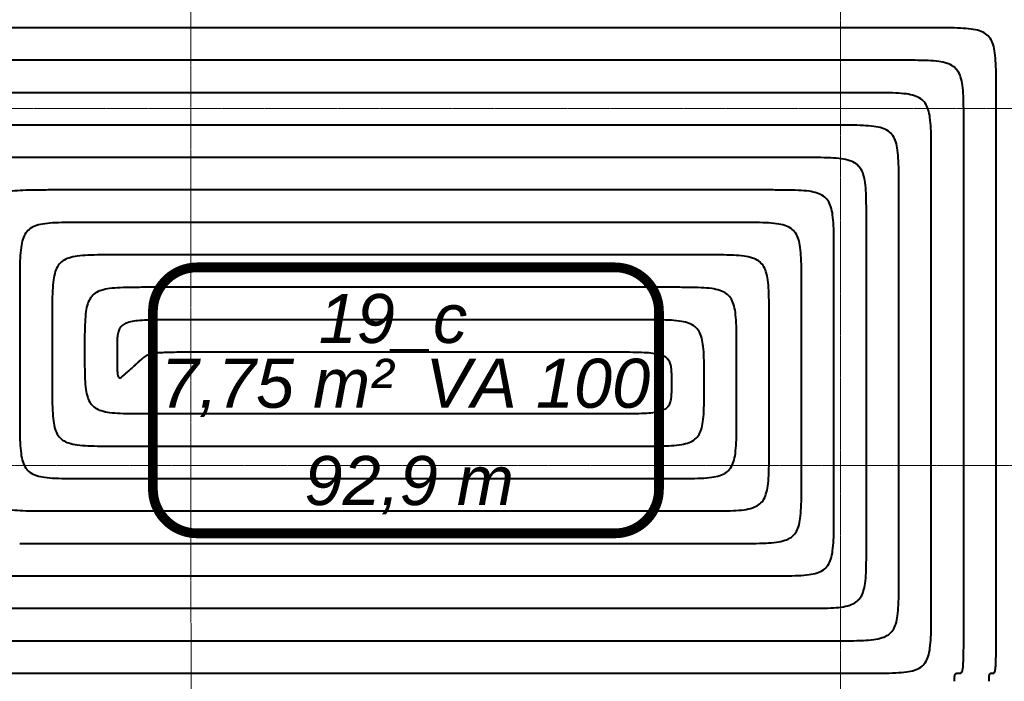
# Model space of a CAD drawing. Header units: millimetres. Extents: x 49908 to 79848, y -11883 to -3092.
# Tile 82 of 222: x 67838 to 68141, y -5003 to -4799. Entities that reach past the tile are written whole.
import ezdxf
from ezdxf.lldxf.tags import DXFTag

# ---------------------------------------------------------------- set-up
doc = ezdxf.new("R2010")
doc.units = ezdxf.units.MM
doc.linetypes.add('DASHDOT', pattern=[1, 0.5, -0.25, 0, -0.25])
doc.layers.add('A_OSIE', color=9, linetype='DASHDOT', lineweight=9)
doc.layers.add('IS_Ogrzewanie_płaszczyznowe_-_opis', color=7, linetype='SOLID', true_color=0xf000f0)
doc.layers.add('IS_Rys.pętli_o.p._Powrót', color=7, linetype='DASH', lineweight=13, true_color=0x4c9a5f)
doc.layers.add('IS_Rys.pętli_o.p._Zasilanie', color=7, linetype='SOLID', lineweight=13, true_color=0xff8c1a)
tags = doc.linetypes.add('DASH', pattern=[15, 10, -5]).pattern_tags.tags
tags[6:7] = [DXFTag(74, 4), DXFTag(75, 0), DXFTag(340, '0'), DXFTag(46, 0.0), DXFTag(50, 0.0), DXFTag(44, 0.0), DXFTag(45, 0.0)]
tags[4:5] = [DXFTag(74, 4), DXFTag(75, 0), DXFTag(340, '0'), DXFTag(46, 0.0), DXFTag(50, 0.0), DXFTag(44, 0.0), DXFTag(45, 0.0)]
tags = doc.linetypes.add('SOLID', pattern=[10, 10, 0]).pattern_tags.tags
tags[6:7] = [DXFTag(74, 4), DXFTag(75, 0), DXFTag(340, '0'), DXFTag(46, 0.0), DXFTag(50, 0.0), DXFTag(44, 0.0), DXFTag(45, 0.0)]
tags[4:5] = [DXFTag(74, 4), DXFTag(75, 0), DXFTag(340, '0'), DXFTag(46, 0.0), DXFTag(50, 0.0), DXFTag(44, 0.0), DXFTag(45, 0.0)]

msp = doc.modelspace()

# ---------------------------------------------------------------- linework, layer by layer
at = {"layer": 'A_OSIE', "ltscale": 0.3, "transparency": 33554559}
for p, q in [((68090.47, -7140.13), (68090.47, -3902.92)), ((67890.48, -7140.05), (67890.22, -3902.99)), ((70341.81, -4826.63), (67440.85, -4826.63)), ((67440.85, -4936.63), (70341.81, -4936.63))]:
    msp.add_line(p, q, dxfattribs=at)
at = {"layer": 'IS_Ogrzewanie_płaszczyznowe_-_opis'}
msp.add_lwpolyline([(67892.22, -4957.57, 3, 3, 0), (68020.89, -4957.57, 3, 3, 0.414214), (68034.56, -4943.91, 3, 3, 0), (68034.56, -4889.24, 3, 3, 0.414214), (68020.89, -4875.57, 3, 3, 0), (67892.22, -4875.57, 3, 3, 0.414214), (67878.56, -4889.24, 3, 3, 0), (67878.56, -4943.91, 3, 3, 0.414214), (67892.22, -4957.57, 3, 3, 0)], format="xyseb", dxfattribs=at)
at = {"layer": 'IS_Rys.pętli_o.p._Powrót', "lineweight": 40}
for points, knots in [([(68118.5, -4801.73), (68116.01, -4801.73), (68106.68, -4801.73), (68087.15, -4801.73), (68057.49, -4801.73), (68020.59, -4801.73), (67979.36, -4801.73), (67936.67, -4801.73), (67895.44, -4801.73), (67858.54, -4801.73), (67828.88, -4801.73), (67809.35, -4801.73), (67800.02, -4801.73), (67797.53, -4801.73)], [0, 0, 0, 0, 0.074756, 0.279731, 0.585989, 0.964591, 1.3866, 1.823078, 2.245086, 2.623688, 2.929946, 3.134922, 3.209678, 3.209678, 3.209678, 3.209678]), ([(68138.5, -4821.73), (68138.5, -4820.08), (68138.5, -4817.06), (68138.42, -4812.95), (68138.18, -4809.64), (68137.67, -4807.02), (68136.76, -4804.96), (68135.27, -4803.47), (68133.21, -4802.56), (68130.59, -4802.05), (68127.28, -4801.81), (68123.17, -4801.73), (68120.16, -4801.73), (68118.5, -4801.73)], [0, 0, 0, 0, 0.0497373, 0.0904721, 0.1232039, 0.1491998, 0.1703704, 0.1897083, 0.2108788, 0.2368747, 0.2696065, 0.3103414, 0.3600787, 0.3600787, 0.3600787, 0.3600787]), ([(68098.5, -4821.73), (68096.32, -4821.73), (68088.15, -4821.73), (68071.05, -4821.73), (68045.09, -4821.73), (68012.79, -4821.73), (67976.69, -4821.73), (67939.33, -4821.73), (67903.23, -4821.73), (67870.93, -4821.73), (67844.97, -4821.73), (67827.87, -4821.73), (67819.71, -4821.73), (67817.53, -4821.73)], [0, 0, 0, 0, 0.06544, 0.244874, 0.512968, 0.844392, 1.213813, 1.5959, 1.965322, 2.296746, 2.56484, 2.744273, 2.809714, 2.809714, 2.809714, 2.809714]), ([(68118.5, -4841.73), (68118.5, -4840.08), (68118.5, -4837.06), (68118.42, -4832.95), (68118.18, -4829.64), (68117.67, -4827.02), (68116.76, -4824.96), (68115.27, -4823.47), (68113.21, -4822.56), (68110.59, -4822.05), (68107.28, -4821.81), (68103.17, -4821.73), (68100.16, -4821.73), (68098.5, -4821.73)], [0, 0, 0, 0, 0.0497373, 0.0904721, 0.1232039, 0.1491998, 0.1703704, 0.1897083, 0.2108788, 0.2368747, 0.2696065, 0.3103414, 0.3600787, 0.3600787, 0.3600787, 0.3600787]), ([(68138.5, -4980.67), (68138.5, -4979.44), (68138.5, -4974.82), (68138.5, -4965.15), (68138.5, -4950.46), (68138.5, -4932.19), (68138.5, -4911.77), (68138.5, -4890.64), (68138.5, -4870.22), (68138.5, -4851.95), (68138.5, -4837.26), (68138.5, -4827.59), (68138.5, -4822.97), (68138.5, -4821.73)], [0, 0, 0, 0, 0.037018, 0.13852, 0.290176, 0.477656, 0.68663, 0.90277, 1.111744, 1.299224, 1.45088, 1.552382, 1.5894, 1.5894, 1.5894, 1.5894]), ([(67837.52, -4841.73), (67835.86, -4841.73), (67832.85, -4841.73), (67828.74, -4841.81), (67825.43, -4842.05), (67822.81, -4842.56), (67820.75, -4843.47), (67819.26, -4844.96), (67818.35, -4847.02), (67817.84, -4849.64), (67817.59, -4852.95), (67817.52, -4857.06), (67817.52, -4860.08), (67817.52, -4861.73)], [0, 0, 0, 0, 0.0497373, 0.0904723, 0.1232047, 0.1492016, 0.1703736, 0.1897132, 0.2108852, 0.2368821, 0.2696145, 0.3103495, 0.3600868, 0.3600868, 0.3600868, 0.3600868]), ([(68078.5, -4841.73), (68076.63, -4841.73), (68069.63, -4841.73), (68054.96, -4841.73), (68032.69, -4841.73), (68004.99, -4841.73), (67974.03, -4841.73), (67941.99, -4841.73), (67911.03, -4841.73), (67883.33, -4841.73), (67861.06, -4841.73), (67846.39, -4841.73), (67839.39, -4841.73), (67837.52, -4841.73)], [0, 0, 0, 0, 0.056125, 0.210016, 0.439947, 0.724192, 1.041026, 1.368723, 1.685557, 1.969803, 2.199734, 2.353625, 2.40975, 2.40975, 2.40975, 2.40975]), ([(68098.5, -4861.73), (68098.5, -4860.08), (68098.5, -4857.06), (68098.42, -4852.95), (68098.18, -4849.64), (68097.67, -4847.02), (68096.76, -4844.96), (68095.27, -4843.47), (68093.21, -4842.56), (68090.59, -4842.05), (68087.28, -4841.81), (68083.17, -4841.73), (68080.16, -4841.73), (68078.5, -4841.73)], [0, 0, 0, 0, 0.0497373, 0.0904721, 0.1232039, 0.1491998, 0.1703704, 0.1897083, 0.2108788, 0.2368747, 0.2696065, 0.3103414, 0.3600787, 0.3600787, 0.3600787, 0.3600787]), ([(68118.5, -4980.67), (68118.5, -4979.6), (68118.5, -4975.56), (68118.5, -4967.1), (68118.5, -4954.26), (68118.5, -4938.29), (68118.5, -4920.44), (68118.5, -4901.97), (68118.5, -4884.12), (68118.5, -4868.14), (68118.5, -4855.3), (68118.5, -4846.85), (68118.5, -4842.81), (68118.5, -4841.73)], [0, 0, 0, 0, 0.03236, 0.12109, 0.253662, 0.417551, 0.600229, 0.789171, 0.971849, 1.135738, 1.26831, 1.35704, 1.3894, 1.3894, 1.3894, 1.3894]), ([(67857.52, -4861.73), (67855.86, -4861.73), (67852.85, -4861.73), (67848.74, -4861.81), (67845.43, -4862.05), (67842.8, -4862.56), (67840.75, -4863.47), (67839.26, -4864.96), (67838.34, -4867.02), (67837.84, -4869.64), (67837.59, -4872.95), (67837.51, -4877.06), (67837.52, -4880.08), (67837.52, -4881.73)], [0, 0, 0, 0, 0.0497373, 0.0904723, 0.1232047, 0.1492016, 0.1703736, 0.1897132, 0.2108852, 0.2368821, 0.2696145, 0.3103495, 0.3600868, 0.3600868, 0.3600868, 0.3600868]), ([(68058.5, -4861.73), (68056.94, -4861.73), (68051.1, -4861.73), (68038.87, -4861.73), (68020.29, -4861.73), (67997.19, -4861.73), (67971.37, -4861.73), (67944.64, -4861.73), (67918.82, -4861.73), (67895.72, -4861.73), (67877.15, -4861.73), (67864.92, -4861.73), (67859.08, -4861.73), (67857.52, -4861.73)], [0, 0, 0, 0, 0.046809, 0.175158, 0.366926, 0.603993, 0.868239, 1.141546, 1.405793, 1.64286, 1.834628, 1.962976, 2.009786, 2.009786, 2.009786, 2.009786]), ([(68078.5, -4881.73), (68078.5, -4880.08), (68078.5, -4877.06), (68078.42, -4872.95), (68078.18, -4869.64), (68077.67, -4867.02), (68076.76, -4864.96), (68075.27, -4863.47), (68073.21, -4862.56), (68070.59, -4862.05), (68067.28, -4861.81), (68063.17, -4861.73), (68060.16, -4861.73), (68058.5, -4861.73)], [0, 0, 0, 0, 0.0497373, 0.0904721, 0.1232039, 0.1491998, 0.1703704, 0.1897083, 0.2108788, 0.2368747, 0.2696065, 0.3103414, 0.3600787, 0.3600787, 0.3600787, 0.3600787]), ([(68098.5, -4960.67), (68098.5, -4959.91), (68098.5, -4957.03), (68098.5, -4951.01), (68098.5, -4941.87), (68098.5, -4930.49), (68098.5, -4917.78), (68098.5, -4904.63), (68098.5, -4891.91), (68098.5, -4880.54), (68098.5, -4871.4), (68098.5, -4865.38), (68098.5, -4862.5), (68098.5, -4861.73)], [0, 0, 0, 0, 0.0230439, 0.0862287, 0.1806343, 0.2973403, 0.4274267, 0.5619733, 0.6920597, 0.8087657, 0.9031713, 0.9663561, 0.9894, 0.9894, 0.9894, 0.9894]), ([(67837.52, -4881.73), (67837.52, -4882.04), (67837.52, -4883.17), (67837.51, -4885.54), (67837.51, -4889.14), (67837.51, -4893.61), (67837.51, -4898.62), (67837.51, -4903.79), (67837.51, -4908.8), (67837.51, -4913.27), (67837.51, -4916.87), (67837.51, -4919.24), (67837.51, -4920.37), (67837.51, -4920.67)], [0, 0, 0, 0, 0.0090694, 0.0339372, 0.0710926, 0.1170248, 0.1682231, 0.2211769, 0.2723752, 0.3183074, 0.3554628, 0.3803306, 0.3894, 0.3894, 0.3894, 0.3894]), ([(67877.52, -4881.73), (67875.86, -4881.73), (67872.84, -4881.73), (67868.74, -4881.81), (67865.43, -4882.04), (67862.8, -4882.54), (67860.75, -4883.42), (67859.26, -4884.87), (67858.34, -4886.88), (67857.83, -4889.43), (67857.59, -4892.66), (67857.51, -4896.65), (67857.51, -4899.59), (67857.51, -4901.2)], [0, 0, 0, 0, 0.0497373, 0.0904716, 0.1231974, 0.1491632, 0.1702311, 0.1893162, 0.2100336, 0.2353735, 0.2672451, 0.3069014, 0.3553207, 0.3553207, 0.3553207, 0.3553207]), ([(68038.5, -4881.73), (68037.25, -4881.73), (68032.57, -4881.73), (68022.77, -4881.73), (68007.9, -4881.73), (67989.39, -4881.73), (67968.71, -4881.73), (67947.3, -4881.73), (67926.62, -4881.73), (67908.12, -4881.73), (67893.24, -4881.73), (67883.44, -4881.73), (67878.77, -4881.73), (67877.52, -4881.73)], [0, 0, 0, 0, 0.037494, 0.1403, 0.293904, 0.483793, 0.695453, 0.914369, 1.126029, 1.315917, 1.469522, 1.572328, 1.609822, 1.609822, 1.609822, 1.609822]), ([(68058.5, -4901.73), (68058.5, -4900.08), (68058.5, -4897.06), (68058.42, -4892.95), (68058.18, -4889.64), (68057.67, -4887.02), (68056.76, -4884.96), (68055.27, -4883.47), (68053.21, -4882.56), (68050.59, -4882.05), (68047.28, -4881.81), (68043.17, -4881.73), (68040.16, -4881.73), (68038.5, -4881.73)], [0, 0, 0, 0, 0.0497373, 0.0904721, 0.1232039, 0.1491998, 0.1703704, 0.1897083, 0.2108788, 0.2368747, 0.2696065, 0.3103414, 0.3600787, 0.3600787, 0.3600787, 0.3600787]), ([(68078.5, -4940.67), (68078.5, -4940.22), (68078.5, -4938.5), (68078.5, -4934.92), (68078.5, -4929.47), (68078.5, -4922.7), (68078.5, -4915.12), (68078.5, -4907.29), (68078.5, -4899.71), (68078.5, -4892.94), (68078.5, -4887.49), (68078.5, -4883.9), (68078.5, -4882.19), (68078.5, -4881.73)], [0, 0, 0, 0, 0.0137276, 0.0513677, 0.1076065, 0.17713, 0.2546243, 0.3347757, 0.41227, 0.4817935, 0.5380323, 0.5756724, 0.5894, 0.5894, 0.5894, 0.5894]), ([(67857.51, -4901.2), (67857.51, -4902.82), (67857.51, -4905.75), (67857.58, -4909.75), (67857.83, -4912.98), (67858.34, -4915.53), (67859.25, -4917.54), (67860.74, -4918.99), (67862.8, -4919.87), (67865.42, -4920.36), (67868.73, -4920.6), (67872.83, -4920.68), (67875.85, -4920.67), (67877.51, -4920.67)], [0, 0, 0, 0, 0.0484192, 0.0880751, 0.1199457, 0.1452837, 0.1659981, 0.1850797, 0.2061448, 0.2321086, 0.2648334, 0.3055674, 0.3553046, 0.3553046, 0.3553046, 0.3553046]), ([(67875.01, -4903.97), (67874.99, -4903.99), (67874.92, -4904.05), (67874.77, -4904.19), (67874.54, -4904.39), (67874.25, -4904.65), (67873.93, -4904.94), (67873.59, -4905.24), (67873.27, -4905.52), (67872.99, -4905.78), (67872.76, -4905.99), (67872.6, -4906.12), (67872.53, -4906.19), (67872.51, -4906.2)], [0, 0, 0, 0, 0.0007811, 0.00292283, 0.00612282, 0.01007871, 0.01448814, 0.01904876, 0.02345819, 0.02741409, 0.03061408, 0.0327558, 0.0335369, 0.0335369, 0.0335369, 0.0335369]), ([(67897.51, -4901.73), (67895.85, -4901.73), (67892.83, -4901.73), (67888.71, -4901.74), (67885.38, -4901.77), (67882.74, -4901.83), (67880.68, -4901.92), (67879.1, -4902.06), (67877.91, -4902.27), (67876.99, -4902.55), (67876.26, -4902.94), (67875.62, -4903.42), (67875.22, -4903.78), (67875.01, -4903.97)], [0, 0, 0, 0, 0.0497558, 0.0906088, 0.1235743, 0.1496712, 0.1699265, 0.1853856, 0.1971327, 0.2063166, 0.2141476, 0.2217923, 0.2302451, 0.2302451, 0.2302451, 0.2302451]), ([(68018.5, -4901.73), (68017.56, -4901.73), (68014.04, -4901.73), (68006.68, -4901.73), (67995.5, -4901.73), (67981.59, -4901.73), (67966.05, -4901.73), (67949.96, -4901.73), (67934.42, -4901.73), (67920.51, -4901.73), (67909.33, -4901.73), (67901.97, -4901.73), (67898.45, -4901.73), (67897.51, -4901.73)], [0, 0, 0, 0, 0.028179, 0.105442, 0.220883, 0.363594, 0.522666, 0.687192, 0.846264, 0.988975, 1.104416, 1.181679, 1.209858, 1.209858, 1.209858, 1.209858]), ([(68038.5, -4911.2), (68038.5, -4910.42), (68038.5, -4908.99), (68038.42, -4907.04), (68038.17, -4905.44), (68037.62, -4904.14), (68036.6, -4903.16), (68035.13, -4902.52), (68033.15, -4902.12), (68030.57, -4901.88), (68027.27, -4901.77), (68023.17, -4901.73), (68020.16, -4901.73), (68018.5, -4901.73)], [0, 0, 0, 0, 0.023551, 0.0428612, 0.0585623, 0.0718097, 0.0846809, 0.0998102, 0.1193809, 0.1449114, 0.1775465, 0.2182708, 0.2680079, 0.2680079, 0.2680079, 0.2680079]), ([(68058.5, -4920.67), (68058.5, -4920.53), (68058.5, -4919.98), (68058.5, -4918.82), (68058.5, -4917.07), (68058.5, -4914.9), (68058.5, -4912.46), (68058.5, -4909.94), (68058.5, -4907.51), (68058.5, -4905.33), (68058.5, -4903.58), (68058.5, -4902.43), (68058.5, -4901.88), (68058.5, -4901.73)], [0, 0, 0, 0, 0.0044113, 0.0165067, 0.0345787, 0.0569196, 0.0818219, 0.1075781, 0.1324804, 0.1548213, 0.1728933, 0.1849887, 0.1894, 0.1894, 0.1894, 0.1894]), ([(68018.5, -4920.67), (68020.16, -4920.67), (68023.17, -4920.68), (68027.27, -4920.64), (68030.57, -4920.52), (68033.15, -4920.29), (68035.13, -4919.89), (68036.6, -4919.25), (68037.62, -4918.27), (68038.17, -4916.97), (68038.42, -4915.37), (68038.5, -4913.42), (68038.5, -4911.99), (68038.5, -4911.2)], [0, 0, 0, 0, 0.0497371, 0.0904614, 0.1230965, 0.148627, 0.1681977, 0.183327, 0.1961982, 0.2094456, 0.2251467, 0.2444569, 0.2680079, 0.2680079, 0.2680079, 0.2680079]), ([(67837.51, -4920.67), (67837.51, -4922.33), (67837.51, -4925.35), (67837.58, -4929.45), (67837.82, -4932.76), (67838.33, -4935.39), (67839.24, -4937.45), (67840.73, -4938.94), (67842.79, -4939.85), (67845.41, -4940.36), (67848.72, -4940.6), (67852.83, -4940.68), (67855.85, -4940.67), (67857.5, -4940.67)], [0, 0, 0, 0, 0.0497372, 0.0904719, 0.1232032, 0.1491981, 0.1703672, 0.1897033, 0.2108724, 0.2368673, 0.2695986, 0.3103333, 0.3600705, 0.3600705, 0.3600705, 0.3600705]), ([(67877.51, -4920.67), (67878.6, -4920.67), (67882.7, -4920.67), (67891.28, -4920.67), (67904.31, -4920.67), (67920.51, -4920.67), (67938.63, -4920.67), (67957.38, -4920.67), (67975.49, -4920.67), (67991.7, -4920.67), (68004.73, -4920.67), (68013.31, -4920.67), (68017.4, -4920.67), (68018.5, -4920.67)], [0, 0, 0, 0, 0.032837, 0.122876, 0.257403, 0.423709, 0.609082, 0.80081, 0.986183, 1.152489, 1.287016, 1.377054, 1.409892, 1.409892, 1.409892, 1.409892]), ([(68038.5, -4940.67), (68040.16, -4940.67), (68043.17, -4940.68), (68047.28, -4940.6), (68050.59, -4940.36), (68053.21, -4939.85), (68055.27, -4938.94), (68056.76, -4937.45), (68057.67, -4935.39), (68058.18, -4932.76), (68058.42, -4929.45), (68058.5, -4925.35), (68058.5, -4922.33), (68058.5, -4920.67)], [0, 0, 0, 0, 0.0497373, 0.0904721, 0.1232039, 0.1491998, 0.1703704, 0.1897083, 0.2108788, 0.2368747, 0.2696065, 0.3103414, 0.3600787, 0.3600787, 0.3600787, 0.3600787]), ([(67857.5, -4940.67), (67858.91, -4940.67), (67864.17, -4940.67), (67875.18, -4940.67), (67891.91, -4940.67), (67912.71, -4940.67), (67935.97, -4940.67), (67960.04, -4940.67), (67983.29, -4940.67), (68004.09, -4940.67), (68020.82, -4940.67), (68031.83, -4940.67), (68037.09, -4940.67), (68038.5, -4940.67)], [0, 0, 0, 0, 0.042155, 0.15774, 0.330438, 0.54393, 0.7819, 1.028028, 1.265998, 1.47949, 1.652188, 1.767773, 1.809928, 1.809928, 1.809928, 1.809928]), ([(68058.5, -4960.67), (68060.16, -4960.67), (68063.17, -4960.68), (68067.28, -4960.6), (68070.59, -4960.36), (68073.21, -4959.85), (68075.27, -4958.94), (68076.76, -4957.45), (68077.67, -4955.39), (68078.18, -4952.76), (68078.42, -4949.45), (68078.5, -4945.35), (68078.5, -4942.33), (68078.5, -4940.67)], [0, 0, 0, 0, 0.0497373, 0.0904721, 0.1232039, 0.1491998, 0.1703704, 0.1897083, 0.2108788, 0.2368747, 0.2696065, 0.3103414, 0.3600787, 0.3600787, 0.3600787, 0.3600787]), ([(67837.5, -4960.67), (67839.22, -4960.67), (67845.64, -4960.67), (67859.09, -4960.67), (67879.51, -4960.67), (67904.91, -4960.67), (67933.3, -4960.67), (67962.69, -4960.67), (67991.09, -4960.67), (68016.49, -4960.67), (68036.91, -4960.67), (68050.36, -4960.67), (68056.78, -4960.67), (68058.5, -4960.67)], [0, 0, 0, 0, 0.051472, 0.192604, 0.403472, 0.664151, 0.954718, 1.255246, 1.545812, 1.806492, 2.01736, 2.158492, 2.209964, 2.209964, 2.209964, 2.209964]), ([(68078.5, -4980.67), (68080.16, -4980.67), (68083.17, -4980.68), (68087.28, -4980.6), (68090.59, -4980.36), (68093.21, -4979.85), (68095.27, -4978.94), (68096.76, -4977.45), (68097.67, -4975.39), (68098.18, -4972.76), (68098.42, -4969.45), (68098.5, -4965.35), (68098.5, -4962.33), (68098.5, -4960.67)], [0, 0, 0, 0, 0.0497373, 0.0904721, 0.1232039, 0.1491998, 0.1703704, 0.1897083, 0.2108788, 0.2368747, 0.2696065, 0.3103414, 0.3600787, 0.3600787, 0.3600787, 0.3600787]), ([(67817.5, -4980.67), (67819.52, -4980.67), (67827.11, -4980.67), (67842.99, -4980.67), (67867.11, -4980.67), (67897.11, -4980.67), (67930.64, -4980.67), (67965.35, -4980.67), (67998.88, -4980.67), (68028.89, -4980.67), (68053.01, -4980.67), (68068.89, -4980.67), (68076.47, -4980.67), (68078.5, -4980.67)], [0, 0, 0, 0, 0.060789, 0.227468, 0.476506, 0.784373, 1.127536, 1.482464, 1.825627, 2.133494, 2.382532, 2.549211, 2.61, 2.61, 2.61, 2.61]), ([(68098.5, -5000.67), (68100.16, -5000.67), (68103.17, -5000.68), (68107.28, -5000.6), (68110.59, -5000.36), (68113.21, -4999.85), (68115.27, -4998.94), (68116.76, -4997.45), (68117.67, -4995.39), (68118.18, -4992.76), (68118.42, -4989.45), (68118.5, -4985.35), (68118.5, -4982.33), (68118.5, -4980.67)], [0, 0, 0, 0, 0.0497373, 0.0904721, 0.1232039, 0.1491998, 0.1703704, 0.1897083, 0.2108788, 0.2368747, 0.2696065, 0.3103414, 0.3600787, 0.3600787, 0.3600787, 0.3600787]), ([(68137.42, -5000.67), (68137.51, -5000.67), (68137.68, -5000.68), (68137.95, -5000.56), (68138.13, -5000.19), (68138.25, -4999.6), (68138.34, -4998.65), (68138.41, -4997.25), (68138.45, -4995.31), (68138.48, -4992.74), (68138.49, -4989.45), (68138.5, -4985.35), (68138.5, -4982.33), (68138.5, -4980.67)], [0, 0, 0, 0, 0.00269, 0.0051276, 0.0084819, 0.0142082, 0.023432, 0.0371259, 0.0562157, 0.0816119, 0.1142193, 0.1549406, 0.2046777, 0.2046777, 0.2046777, 0.2046777]), ([(67797.49, -5000.67), (67799.83, -5000.67), (67808.58, -5000.67), (67826.89, -5000.67), (67854.71, -5000.67), (67889.31, -5000.67), (67927.98, -5000.67), (67968.01, -5000.67), (68006.68, -5000.67), (68041.28, -5000.67), (68069.1, -5000.67), (68087.42, -5000.67), (68096.16, -5000.67), (68098.5, -5000.67)], [0, 0, 0, 0, 0.070106, 0.262332, 0.549541, 0.904594, 1.300354, 1.709682, 2.105442, 2.460495, 2.747704, 2.93993, 3.010036, 3.010036, 3.010036, 3.010036]), ([(68136.34, -5003.17), (68136.34, -5002.97), (68136.34, -5002.59), (68136.34, -5002.08), (68136.35, -5001.67), (68136.38, -5001.34), (68136.43, -5001.1), (68136.5, -5000.91), (68136.61, -5000.79), (68136.76, -5000.71), (68136.94, -5000.68), (68137.16, -5000.67), (68137.33, -5000.67), (68137.42, -5000.67)], [0, 0, 0, 0, 0.00621714, 0.01130761, 0.01538641, 0.01857488, 0.02101111, 0.02287303, 0.02441403, 0.02595138, 0.02774796, 0.02995084, 0.03263671, 0.03263671, 0.03263671, 0.03263671])]:
    msp.add_open_spline(points, degree=3, knots=knots, dxfattribs=at)
at = {"layer": 'IS_Rys.pętli_o.p._Zasilanie', "lineweight": 40}
for points, knots in [([(68108.5, -4811.73), (68106.16, -4811.73), (68097.42, -4811.73), (68079.1, -4811.73), (68051.29, -4811.73), (68016.69, -4811.73), (67978.02, -4811.73), (67938, -4811.73), (67899.33, -4811.73), (67864.74, -4811.73), (67836.92, -4811.73), (67818.61, -4811.73), (67809.86, -4811.73), (67807.53, -4811.73)], [0, 0, 0, 0, 0.070098, 0.262303, 0.549479, 0.904492, 1.300207, 1.709489, 2.105204, 2.460217, 2.747393, 2.939598, 3.009696, 3.009696, 3.009696, 3.009696]), ([(68128.5, -4831.73), (68128.5, -4830.08), (68128.5, -4827.06), (68128.42, -4822.95), (68128.18, -4819.64), (68127.67, -4817.02), (68126.76, -4814.96), (68125.27, -4813.47), (68123.21, -4812.56), (68120.59, -4812.05), (68117.28, -4811.81), (68113.17, -4811.73), (68110.16, -4811.73), (68108.5, -4811.73)], [0, 0, 0, 0, 0.0497373, 0.0904721, 0.1232039, 0.1491998, 0.1703704, 0.1897083, 0.2108788, 0.2368747, 0.2696065, 0.3103414, 0.3600787, 0.3600787, 0.3600787, 0.3600787]), ([(68088.5, -4831.73), (68086.47, -4831.73), (68078.89, -4831.73), (68063.01, -4831.73), (68038.89, -4831.73), (68008.89, -4831.73), (67975.36, -4831.73), (67940.66, -4831.73), (67907.13, -4831.73), (67877.13, -4831.73), (67853.01, -4831.73), (67837.13, -4831.73), (67829.55, -4831.73), (67827.52, -4831.73)], [0, 0, 0, 0, 0.060783, 0.227445, 0.476457, 0.784292, 1.12742, 1.482312, 1.82544, 2.133274, 2.382287, 2.548949, 2.609732, 2.609732, 2.609732, 2.609732]), ([(68108.5, -4851.73), (68108.5, -4850.08), (68108.5, -4847.06), (68108.42, -4842.95), (68108.18, -4839.64), (68107.67, -4837.02), (68106.76, -4834.96), (68105.27, -4833.47), (68103.21, -4832.56), (68100.59, -4832.05), (68097.28, -4831.81), (68093.17, -4831.73), (68090.16, -4831.73), (68088.5, -4831.73)], [0, 0, 0, 0, 0.0497373, 0.0904721, 0.1232039, 0.1491998, 0.1703704, 0.1897083, 0.2108788, 0.2368747, 0.2696065, 0.3103414, 0.3600787, 0.3600787, 0.3600787, 0.3600787]), ([(68128.5, -4980.67), (68128.5, -4979.52), (68128.5, -4975.19), (68128.5, -4966.13), (68128.5, -4952.36), (68128.5, -4935.24), (68128.5, -4916.11), (68128.5, -4896.3), (68128.5, -4877.17), (68128.5, -4860.05), (68128.5, -4846.28), (68128.5, -4837.22), (68128.5, -4832.89), (68128.5, -4831.73)], [0, 0, 0, 0, 0.034689, 0.129805, 0.271919, 0.447603, 0.64343, 0.84597, 1.041797, 1.217481, 1.359595, 1.454711, 1.4894, 1.4894, 1.4894, 1.4894]), ([(67847.52, -4851.73), (67845.86, -4851.73), (67842.85, -4851.73), (67838.74, -4851.81), (67835.43, -4852.05), (67832.81, -4852.56), (67830.75, -4853.47), (67829.26, -4854.96), (67828.35, -4857.02), (67827.84, -4859.64), (67827.59, -4862.95), (67827.52, -4867.06), (67827.52, -4870.08), (67827.52, -4871.73)], [0, 0, 0, 0, 0.0497373, 0.0904723, 0.1232047, 0.1492016, 0.1703736, 0.1897132, 0.2108852, 0.2368821, 0.2696145, 0.3103495, 0.3600868, 0.3600868, 0.3600868, 0.3600868]), ([(68068.5, -4851.73), (68066.78, -4851.73), (68060.36, -4851.73), (68046.91, -4851.73), (68026.49, -4851.73), (68001.09, -4851.73), (67972.7, -4851.73), (67943.32, -4851.73), (67914.93, -4851.73), (67889.52, -4851.73), (67869.1, -4851.73), (67855.66, -4851.73), (67849.24, -4851.73), (67847.52, -4851.73)], [0, 0, 0, 0, 0.051467, 0.192587, 0.403436, 0.664092, 0.954633, 1.255135, 1.545675, 1.806331, 2.017181, 2.1583, 2.209768, 2.209768, 2.209768, 2.209768]), ([(68088.5, -4871.73), (68088.5, -4870.08), (68088.5, -4867.06), (68088.42, -4862.95), (68088.18, -4859.64), (68087.67, -4857.02), (68086.76, -4854.96), (68085.27, -4853.47), (68083.21, -4852.56), (68080.59, -4852.05), (68077.28, -4851.81), (68073.17, -4851.73), (68070.16, -4851.73), (68068.5, -4851.73)], [0, 0, 0, 0, 0.0497373, 0.0904721, 0.1232039, 0.1491998, 0.1703704, 0.1897083, 0.2108788, 0.2368747, 0.2696065, 0.3103414, 0.3600787, 0.3600787, 0.3600787, 0.3600787]), ([(68108.5, -4970.67), (68108.5, -4969.75), (68108.5, -4966.3), (68108.5, -4959.06), (68108.5, -4948.07), (68108.5, -4934.39), (68108.5, -4919.11), (68108.5, -4903.3), (68108.5, -4888.01), (68108.5, -4874.34), (68108.5, -4863.35), (68108.5, -4856.11), (68108.5, -4852.66), (68108.5, -4851.73)], [0, 0, 0, 0, 0.027702, 0.103659, 0.217148, 0.357446, 0.513828, 0.675572, 0.831954, 0.972252, 1.085741, 1.161698, 1.1894, 1.1894, 1.1894, 1.1894]), ([(67867.52, -4871.73), (67865.86, -4871.73), (67862.84, -4871.73), (67858.74, -4871.81), (67855.43, -4872.05), (67852.8, -4872.56), (67850.74, -4873.47), (67849.25, -4874.96), (67848.34, -4877.02), (67847.83, -4879.64), (67847.59, -4882.95), (67847.51, -4887.06), (67847.51, -4890.08), (67847.51, -4891.73)], [0, 0, 0, 0, 0.0497373, 0.0904723, 0.1232047, 0.1492016, 0.1703736, 0.1897132, 0.2108852, 0.2368821, 0.2696145, 0.3103495, 0.3600868, 0.3600868, 0.3600868, 0.3600868]), ([(68048.5, -4871.73), (68047.09, -4871.73), (68041.83, -4871.73), (68030.82, -4871.73), (68014.1, -4871.73), (67993.29, -4871.73), (67970.04, -4871.73), (67945.97, -4871.73), (67922.72, -4871.73), (67901.92, -4871.73), (67885.19, -4871.73), (67874.18, -4871.73), (67868.92, -4871.73), (67867.52, -4871.73)], [0, 0, 0, 0, 0.042152, 0.157729, 0.330415, 0.543893, 0.781846, 1.027958, 1.265911, 1.479389, 1.652075, 1.767652, 1.809804, 1.809804, 1.809804, 1.809804]), ([(68068.5, -4891.73), (68068.5, -4890.08), (68068.5, -4887.06), (68068.42, -4882.95), (68068.18, -4879.64), (68067.67, -4877.02), (68066.76, -4874.96), (68065.27, -4873.47), (68063.21, -4872.56), (68060.59, -4872.05), (68057.28, -4871.81), (68053.17, -4871.73), (68050.16, -4871.73), (68048.5, -4871.73)], [0, 0, 0, 0, 0.0497373, 0.0904721, 0.1232039, 0.1491998, 0.1703704, 0.1897083, 0.2108788, 0.2368747, 0.2696065, 0.3103414, 0.3600787, 0.3600787, 0.3600787, 0.3600787]), ([(68088.5, -4950.67), (68088.5, -4950.06), (68088.5, -4947.77), (68088.5, -4942.96), (68088.5, -4935.67), (68088.5, -4926.59), (68088.5, -4916.45), (68088.5, -4905.96), (68088.5, -4895.81), (68088.5, -4886.74), (68088.5, -4879.44), (68088.5, -4874.64), (68088.5, -4872.35), (68088.5, -4871.73)], [0, 0, 0, 0, 0.0183857, 0.0687982, 0.1441204, 0.2372352, 0.3410255, 0.4483745, 0.5521648, 0.6452796, 0.7206018, 0.7710143, 0.7894, 0.7894, 0.7894, 0.7894]), ([(67847.51, -4891.73), (67847.51, -4891.88), (67847.51, -4892.43), (67847.51, -4893.58), (67847.51, -4895.33), (67847.51, -4897.51), (67847.51, -4899.94), (67847.51, -4902.46), (67847.51, -4904.9), (67847.51, -4907.07), (67847.51, -4908.82), (67847.51, -4909.98), (67847.51, -4910.53), (67847.51, -4910.67)], [0, 0, 0, 0, 0.0044113, 0.0165067, 0.0345787, 0.0569196, 0.0818219, 0.1075781, 0.1324804, 0.1548213, 0.1728933, 0.1849887, 0.1894, 0.1894, 0.1894, 0.1894]), ([(67887.51, -4891.73), (67885.86, -4891.73), (67882.84, -4891.73), (67878.74, -4891.77), (67875.44, -4891.88), (67872.86, -4892.12), (67870.89, -4892.52), (67869.41, -4893.16), (67868.39, -4894.14), (67867.84, -4895.44), (67867.59, -4897.04), (67867.51, -4898.99), (67867.51, -4900.42), (67867.51, -4901.2)], [0, 0, 0, 0, 0.0497371, 0.0904615, 0.1230968, 0.1486278, 0.1681993, 0.1833297, 0.1962019, 0.2094503, 0.225152, 0.2444623, 0.2680133, 0.2680133, 0.2680133, 0.2680133]), ([(68028.5, -4891.73), (68027.4, -4891.73), (68023.31, -4891.73), (68014.73, -4891.73), (68001.7, -4891.73), (67985.49, -4891.73), (67967.38, -4891.73), (67948.63, -4891.73), (67930.52, -4891.73), (67914.31, -4891.73), (67901.28, -4891.73), (67892.7, -4891.73), (67888.61, -4891.73), (67887.51, -4891.73)], [0, 0, 0, 0, 0.032836, 0.122871, 0.257394, 0.423693, 0.609059, 0.80078, 0.986146, 1.152446, 1.286969, 1.377003, 1.40984, 1.40984, 1.40984, 1.40984]), ([(68048.5, -4911.2), (68048.5, -4909.59), (68048.5, -4906.65), (68048.42, -4902.66), (68048.18, -4899.43), (68047.67, -4896.88), (68046.75, -4894.87), (68045.26, -4893.42), (68043.21, -4892.54), (68040.59, -4892.04), (68037.28, -4891.81), (68033.17, -4891.73), (68030.16, -4891.73), (68028.5, -4891.73)], [0, 0, 0, 0, 0.0484192, 0.0880753, 0.1199464, 0.1452854, 0.1660013, 0.1850846, 0.2061511, 0.2321159, 0.2648412, 0.3055754, 0.3553126, 0.3553126, 0.3553126, 0.3553126]), ([(68068.5, -4930.67), (68068.5, -4930.37), (68068.5, -4929.24), (68068.5, -4926.87), (68068.5, -4923.27), (68068.5, -4918.8), (68068.5, -4913.79), (68068.5, -4908.62), (68068.5, -4903.61), (68068.5, -4899.14), (68068.5, -4895.54), (68068.5, -4893.17), (68068.5, -4892.04), (68068.5, -4891.73)], [0, 0, 0, 0, 0.0090694, 0.0339372, 0.0710926, 0.1170248, 0.1682231, 0.2211769, 0.2723752, 0.3183074, 0.3554628, 0.3803306, 0.3894, 0.3894, 0.3894, 0.3894]), ([(67867.51, -4901.2), (67867.51, -4901.99), (67867.51, -4903.41), (67867.52, -4905.34), (67867.55, -4906.86), (67867.61, -4908.02), (67867.72, -4908.84), (67867.85, -4909.37), (67868.13, -4909.7), (67868.54, -4909.63), (67868.93, -4909.36), (67869.44, -4908.95), (67869.8, -4908.62), (67870.01, -4908.44)], [0, 0, 0, 0, 0.0235337, 0.0426981, 0.0578226, 0.0692466, 0.0773396, 0.0825729, 0.0858227, 0.0890037, 0.0936802, 0.1001871, 0.10848, 0.10848, 0.10848, 0.10848]), ([(67870.01, -4908.44), (67870.03, -4908.42), (67870.1, -4908.36), (67870.25, -4908.22), (67870.49, -4908.01), (67870.77, -4907.76), (67871.09, -4907.47), (67871.43, -4907.17), (67871.75, -4906.89), (67872.04, -4906.63), (67872.27, -4906.42), (67872.42, -4906.29), (67872.49, -4906.22), (67872.51, -4906.2)], [0, 0, 0, 0, 0.0007811, 0.00292283, 0.00612282, 0.01007871, 0.01448814, 0.01904876, 0.02345819, 0.02741409, 0.03061408, 0.0327558, 0.0335369, 0.0335369, 0.0335369, 0.0335369]), ([(67847.51, -4910.67), (67847.51, -4912.33), (67847.51, -4915.35), (67847.58, -4919.45), (67847.83, -4922.76), (67848.33, -4925.39), (67849.24, -4927.45), (67850.73, -4928.94), (67852.79, -4929.85), (67855.42, -4930.36), (67858.73, -4930.6), (67862.83, -4930.68), (67865.85, -4930.67), (67867.51, -4930.67)], [0, 0, 0, 0, 0.0497372, 0.0904719, 0.1232032, 0.1491981, 0.1703672, 0.1897033, 0.2108724, 0.2368673, 0.2695986, 0.3103333, 0.3600705, 0.3600705, 0.3600705, 0.3600705]), ([(68028.5, -4930.67), (68030.16, -4930.67), (68033.17, -4930.68), (68037.28, -4930.6), (68040.59, -4930.36), (68043.21, -4929.87), (68045.26, -4928.99), (68046.75, -4927.54), (68047.67, -4925.53), (68048.18, -4922.98), (68048.42, -4919.75), (68048.5, -4915.75), (68048.5, -4912.82), (68048.5, -4911.2)], [0, 0, 0, 0, 0.0497373, 0.0904714, 0.1231967, 0.1491615, 0.170228, 0.1893114, 0.2100272, 0.2353662, 0.2672373, 0.3068934, 0.3553126, 0.3553126, 0.3553126, 0.3553126]), ([(67827.51, -4930.67), (67827.51, -4932.33), (67827.5, -4935.35), (67827.58, -4939.45), (67827.82, -4942.76), (67828.33, -4945.39), (67829.24, -4947.45), (67830.73, -4948.94), (67832.79, -4949.85), (67835.41, -4950.36), (67838.72, -4950.6), (67842.83, -4950.68), (67845.84, -4950.67), (67847.5, -4950.67)], [0, 0, 0, 0, 0.0497372, 0.0904719, 0.1232032, 0.1491981, 0.1703672, 0.1897033, 0.2108724, 0.2368673, 0.2695986, 0.3103333, 0.3600705, 0.3600705, 0.3600705, 0.3600705]), ([(67867.51, -4930.67), (67868.76, -4930.67), (67873.43, -4930.67), (67883.23, -4930.67), (67898.11, -4930.67), (67916.61, -4930.67), (67937.3, -4930.67), (67958.71, -4930.67), (67979.39, -4930.67), (67997.9, -4930.67), (68012.77, -4930.67), (68022.57, -4930.67), (68027.25, -4930.67), (68028.5, -4930.67)], [0, 0, 0, 0, 0.037496, 0.140308, 0.29392, 0.48382, 0.695491, 0.914419, 1.12609, 1.315989, 1.469602, 1.572414, 1.60991, 1.60991, 1.60991, 1.60991]), ([(68048.5, -4950.67), (68050.16, -4950.67), (68053.17, -4950.68), (68057.28, -4950.6), (68060.59, -4950.36), (68063.21, -4949.85), (68065.27, -4948.94), (68066.76, -4947.45), (68067.67, -4945.39), (68068.18, -4942.76), (68068.42, -4939.45), (68068.5, -4935.35), (68068.5, -4932.33), (68068.5, -4930.67)], [0, 0, 0, 0, 0.0497373, 0.0904721, 0.1232039, 0.1491998, 0.1703704, 0.1897083, 0.2108788, 0.2368747, 0.2696065, 0.3103414, 0.3600787, 0.3600787, 0.3600787, 0.3600787]), ([(67847.5, -4950.67), (67849.06, -4950.67), (67854.9, -4950.67), (67867.13, -4950.67), (67885.71, -4950.67), (67908.81, -4950.67), (67934.64, -4950.67), (67961.36, -4950.67), (67987.19, -4950.67), (68010.29, -4950.67), (68028.87, -4950.67), (68041.1, -4950.67), (68046.94, -4950.67), (68048.5, -4950.67)], [0, 0, 0, 0, 0.046813, 0.175172, 0.366955, 0.604041, 0.868309, 1.141637, 1.405905, 1.642991, 1.834774, 1.963133, 2.009946, 2.009946, 2.009946, 2.009946]), ([(68068.5, -4970.67), (68070.16, -4970.67), (68073.17, -4970.68), (68077.28, -4970.6), (68080.59, -4970.36), (68083.21, -4969.85), (68085.27, -4968.94), (68086.76, -4967.45), (68087.67, -4965.39), (68088.18, -4962.76), (68088.42, -4959.45), (68088.5, -4955.35), (68088.5, -4952.33), (68088.5, -4950.67)], [0, 0, 0, 0, 0.0497373, 0.0904721, 0.1232039, 0.1491998, 0.1703704, 0.1897083, 0.2108788, 0.2368747, 0.2696065, 0.3103414, 0.3600787, 0.3600787, 0.3600787, 0.3600787]), ([(67827.5, -4970.67), (67829.37, -4970.67), (67836.37, -4970.67), (67851.04, -4970.67), (67873.31, -4970.67), (67901.01, -4970.67), (67931.97, -4970.67), (67964.02, -4970.67), (67994.98, -4970.67), (68022.69, -4970.67), (68044.96, -4970.67), (68059.63, -4970.67), (68066.63, -4970.67), (68068.5, -4970.67)], [0, 0, 0, 0, 0.05613, 0.210036, 0.439989, 0.724262, 1.041127, 1.368855, 1.68572, 1.969993, 2.199946, 2.353852, 2.409982, 2.409982, 2.409982, 2.409982]), ([(68088.5, -4990.67), (68090.16, -4990.67), (68093.17, -4990.68), (68097.28, -4990.6), (68100.59, -4990.36), (68103.21, -4989.85), (68105.27, -4988.94), (68106.76, -4987.45), (68107.67, -4985.39), (68108.18, -4982.76), (68108.42, -4979.45), (68108.5, -4975.35), (68108.5, -4972.33), (68108.5, -4970.67)], [0, 0, 0, 0, 0.0497373, 0.0904721, 0.1232039, 0.1491998, 0.1703704, 0.1897083, 0.2108788, 0.2368747, 0.2696065, 0.3103414, 0.3600787, 0.3600787, 0.3600787, 0.3600787]), ([(68127.09, -5000.67), (68127.2, -5000.67), (68127.42, -5000.68), (68127.76, -5000.57), (68128.01, -5000.21), (68128.17, -4999.6), (68128.3, -4998.65), (68128.38, -4997.25), (68128.44, -4995.31), (68128.48, -4992.74), (68128.49, -4989.45), (68128.5, -4985.35), (68128.5, -4982.33), (68128.5, -4980.67)], [0, 0, 0, 0, 0.0035097, 0.0065672, 0.0102326, 0.0160735, 0.0253377, 0.0390456, 0.0581399, 0.0835374, 0.1161451, 0.1568664, 0.2066034, 0.2066034, 0.2066034, 0.2066034]), ([(67807.5, -4990.67), (67809.68, -4990.67), (67817.84, -4990.67), (67834.94, -4990.67), (67860.91, -4990.67), (67893.21, -4990.67), (67929.31, -4990.67), (67966.68, -4990.67), (68002.78, -4990.67), (68035.08, -4990.67), (68061.05, -4990.67), (68078.15, -4990.67), (68086.32, -4990.67), (68088.5, -4990.67)], [0, 0, 0, 0, 0.065447, 0.2449, 0.513024, 0.844483, 1.213945, 1.596073, 1.965535, 2.296994, 2.565118, 2.744571, 2.810018, 2.810018, 2.810018, 2.810018]), ([(68125.68, -5003.17), (68125.68, -5002.97), (68125.68, -5002.59), (68125.68, -5002.08), (68125.7, -5001.66), (68125.73, -5001.34), (68125.8, -5001.09), (68125.89, -5000.91), (68126.04, -5000.78), (68126.23, -5000.71), (68126.47, -5000.68), (68126.76, -5000.67), (68126.97, -5000.67), (68127.09, -5000.67)], [0, 0, 0, 0, 0.00621714, 0.01130784, 0.01538869, 0.0185871, 0.0210585, 0.02302085, 0.024788, 0.02670846, 0.0290348, 0.03190866, 0.03541517, 0.03541517, 0.03541517, 0.03541517])]:
    msp.add_open_spline(points, degree=3, knots=knots, dxfattribs=at)

# ---------------------------------------------------------------- texts
at = {"layer": 'IS_Ogrzewanie_płaszczyznowe_-_opis', "ltscale": 0.01, "char_height": 15.12}
for s, insert, attachment_point in [('\\fArial|b0|i1;19_c', (67952.56, -4901.57), 8), ('\\fArial|b0|i1;7,75 m²', (67952.56, -4903.73), 3), ('\\fArial|b0|i1;VA 100', (67962.56, -4903.73), 1), ('\\fArial|b0|i1;92,9 m', (67957.56, -4933.73), 2)]:
    msp.add_mtext(s, dxfattribs=dict(at, insert=insert, attachment_point=attachment_point))

doc.saveas('drawing.dxf')
